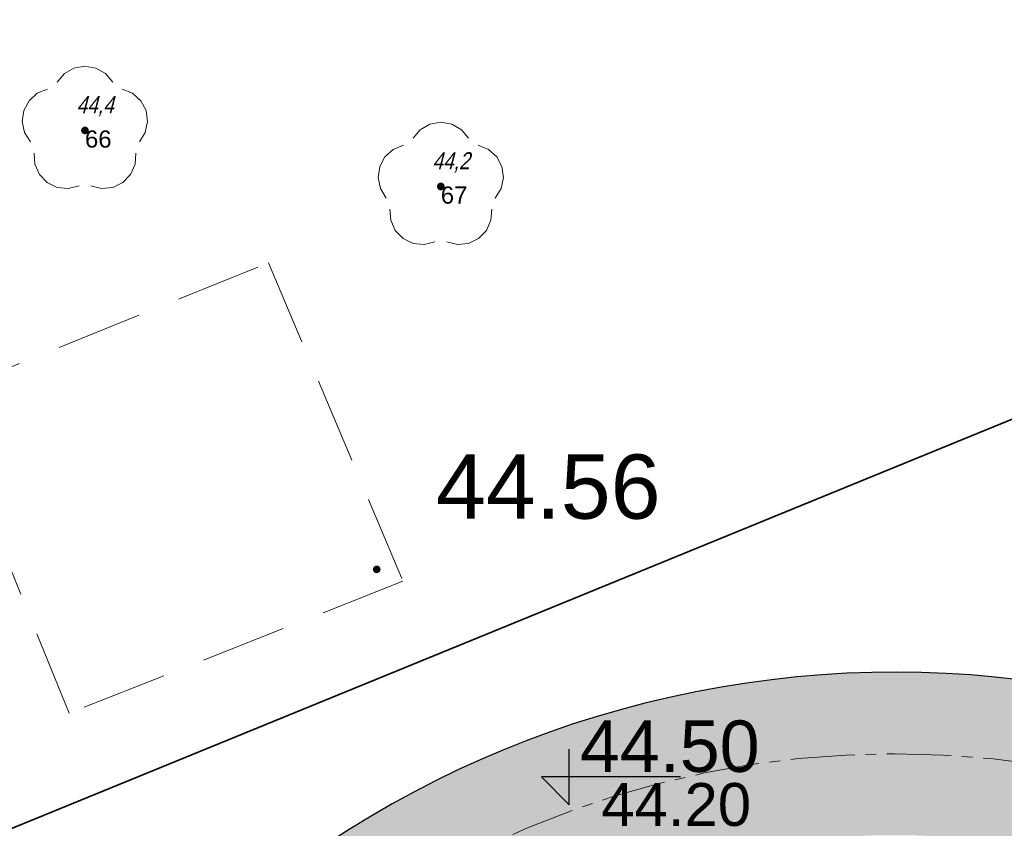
# Model space of a CAD drawing. Header units: metres. Extents: x 0 to 5465380, y 0 to 5925815.
# Tile 72 of 141: x 5463913 to 5463924, y 5925600 to 5925610. Entities that reach past the tile are written whole.
import ezdxf

# ---------------------------------------------------------------- set-up
doc = ezdxf.new("R2010")
doc.units = ezdxf.units.M
doc.linetypes.add('CENTER2', pattern=[1.125, 0.75, -0.125, 0.125, -0.125])
doc.linetypes.add('PRZER2-1', pattern=[3, 2, -1])
for name, color, linetype, lineweight in [('$DR - obrzeże 8x30', 34, 'Continuous', 30), ('$DR - osie ścieżek', 7, 'CENTER2', 15), ('$DR - wyp. chodnik', 44, 'Continuous', 5), ('$DR - zał. mapa', 250, 'Continuous', 0)]:
    doc.layers.add(name, color=color, linetype=linetype, lineweight=lineweight)
for name, color, linetype in [('C-DROGI-SYTUACJA-ETYKIETY', 7, 'Continuous'), ('Punkty', 7, 'Continuous'), ('Rzedne', 7, 'Continuous'), ('Teksty', 7, 'Continuous')]:
    doc.layers.add(name, color=color, linetype=linetype)
for name, color, linetype, lineweight, true_color in [('CC_Beton', 7, 'PRZER2-1', 18, 0x0a0909), ('CC_Drzewa', 7, 'Continuous', 18, 0x008000), ('CC_Ogrodzenie', 7, 'FENCELINE12', 35, 0x0a0909), ('CC_Punkt wysokościowy', 7, 'Continuous', 18, 0x0a0909)]:
    doc.layers.add(name, color=color, linetype=linetype, lineweight=lineweight, true_color=true_color)
doc.styles.add('Arial', font='arial.ttf')
doc.styles.get("Standard").update_dxf_attribs({"font": 'arial.ttf'})
doc.linetypes.add('FENCELINE12', pattern='A,15,-0.1,[133,ltypeshp.shx,S=0.35,R=0,X=-0.35,Y=0],-0.1,1', length=16.2)

# ---------------------------------------------------------------- blocks, each defined once
blk = doc.blocks.new('SPDLP')
blk.add_hatch(color=0).paths.add_polyline_path([(-0.09, 0), (-0.085595, -0.027812), (-0.072812, -0.052901), (-0.052901, -0.072812), (-0.027812, -0.085595), (0, -0.09), (0.027812, -0.085595), (0.052901, -0.072812), (0.072812, -0.052901), (0.085595, -0.027812), (0.09, 0), (0.085595, 0.027812), (0.072812, 0.052901), (0.052901, 0.072812), (0.027812, 0.085595), (0, 0.09), (-0.027812, 0.085595), (-0.052901, 0.072812), (-0.072812, 0.052901), (-0.085595, 0.027812)])
at = {"color": 0}
for points in [[(-0.268652, 1.271938), (-0.048001, 1.40916), (0.20623, 1.462858), (0.463525, 1.426585), (0.693003, 1.304695), (0.867117, 1.11182), (0.964971, 0.871109)], [(-1.292703, 0.137547), (-1.355024, 0.389802), (-1.327532, 0.648184), (-1.213525, 0.881678), (-1.026689, 1.062258), (-0.78945, 1.168249), (-0.530282, 1.186929)], [(1.126667, 0.648554), (1.325358, 0.481106), (1.454989, 0.255912), (1.5, 0), (1.454989, -0.255912), (1.325358, -0.481106), (1.126667, -0.648554)], [(-0.530282, -1.186929), (-0.78945, -1.168249), (-1.026689, -1.062258), (-1.213525, -0.881678), (-1.327532, -0.648184), (-1.355024, -0.389802), (-1.292703, -0.137547)], [(0.964971, -0.871109), (0.867117, -1.11182), (0.693003, -1.304695), (0.463525, -1.426585), (0.20623, -1.462858), (-0.048001, -1.40916), (-0.268652, -1.271938)]]:
    blk.add_lwpolyline(points, dxfattribs=at)
blk = doc.blocks.new('GK.6640.1913.2022 szara')
at = {"layer": 'CC_Punkt wysokościowy'}
blk.add_hatch(color=252, dxfattribs=at).paths.add_polyline_path([(5463916.755, 5925603.12, 1), (5463916.665, 5925603.12, 1)])
at = {"layer": 'CC_Beton', "color": 252, "ltscale": 0.5}
blk.add_lwpolyline([(5463911.615, 5925605.146), (5463915.448, 5925606.698), (5463917.015, 5925602.981), (5463913.12, 5925601.441), (5463911.615, 5925605.146)], dxfattribs=at)
at = {"layer": 'CC_Ogrodzenie', "color": 252, "ltscale": 0.5}
blk.add_lwpolyline([(5463943.971, 5925612.993), (5463910.773, 5925599.411), (5463902.461, 5925619.832), (5463913.419, 5925624.823), (5463912.083, 5925628.161), (5463917.319, 5925630.513), (5463925.108, 5925613.151), (5463941.081, 5925620.082), (5463943.971, 5925612.993)], dxfattribs=at)
at = {"layer": 'Punkty', "color": 252, "lineweight": 35}
for p in [(5463913.305, 5925608.241), (5463917.458, 5925607.587)]:
    blk.add_point(p, dxfattribs=at)
at = {"layer": 'CC_Drzewa', "color": 252, "lineweight": 18, "xscale": 0.5, "yscale": 0.5, "rotation": 90}
for p in [(5463913.305, 5925608.241), (5463917.458, 5925607.587)]:
    blk.add_blockref('SPDLP', p, dxfattribs=at)
at = {"layer": 'CC_Punkt wysokościowy', "color": 252, "lineweight": 0, "style": 'Arial'}
blk.add_text('44.56', height=0.75, dxfattribs=at).set_placement((5463917.401, 5925603.711))
at = {"layer": 'Rzedne', "color": 252, "lineweight": 35, "oblique": 15, "width": 0.8}
for s, p in [('44,4', (5463913.205, 5925608.441, 44.362)), ('44,2', (5463917.358, 5925607.787, 44.227))]:
    blk.add_text(s, height=0.2, dxfattribs=at).set_placement(p)
at = {"layer": 'Teksty', "color": 252, "lineweight": 35}
for s, p in [('66', (5463913.305, 5925608.041, 44.362)), ('67', (5463917.458, 5925607.387, 44.227))]:
    blk.add_text(s, height=0.2, dxfattribs=at).set_placement(p)
blk = doc.blocks.new('kota')
at = {"color": 0, "linetype": 'ByBlock', "lineweight": -2}
for p, q in [((0, 0), (0, 1)), ((2, 0.5), (-0.5, 0.5)), ((-0.5, 0.5), (0, 0))]:
    blk.add_line(p, q, dxfattribs=at)

msp = doc.modelspace()

# ---------------------------------------------------------------- hatches: boundary and pattern name
at = {"layer": '$DR - wyp. chodnik'}
h = msp.add_hatch(dxfattribs=at)
h.set_pattern_fill('AR-SAND', color=256, scale=0.01)
h.set_pattern_definition([(37.5, (500, 0), (-0.01600031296, 0.48941323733), [0, -0.38608, 0, -0.4318, 0, -0.41275]), (7.5, (500, 0), (0.44952328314, 0.71682510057), [0, -0.20828, 0, -0.34798, 0, -0.13335]), (327.5, (499.6876, 0), (0.790992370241, 0.001437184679), [0, -0.127, 0, -0.4572, 0, -0.5969]), (317.5, (499.6876, 0), (0.76355645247, 0.22292932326), [0, -0.0635, 0, -0.29972, 0, -0.3429])])
h.paths.add_polyline_path([(5463958.811, 5925573.433, 1.284126), (5463952.971, 5925595.856), (5463945.622, 5925613.63), (5463944.143, 5925613.018), (5463946.37, 5925607.633, 0.194771), (5463934.37, 5925592.77, 0.959366), (5463910.944, 5925588.139, 1.531072), (5463902.406, 5925567.988), (5463893.559, 5925564.306, 0.384254), (5463887.764, 5925552.083), (5463862.231, 5925541.456), (5463863.153, 5925539.241), (5463888.637, 5925549.847), (5463903.669, 5925513.728), (5463903.08, 5925513.225), (5463904.38, 5925511.705), (5463904.595, 5925511.889), (5463910.657, 5925504.009), (5463924.399, 5925502.717), (5463924.162, 5925500.211), (5463926.552, 5925499.986), (5463926.788, 5925502.493), (5463940.548, 5925501.199), (5463939.758, 5925492.8), (5463941.75, 5925492.612), (5463945.889, 5925536.637, 1.642027), (5463958.177, 5925553.955)])
h.paths.add_polyline_path([(5463914.368, 5925570.584, -0.565703), (5463929.546, 5925559.395), (5463926.129, 5925523.186), (5463905.587, 5925514.846), (5463890.146, 5925551.946, -0.414214), (5463894.404, 5925562.275)], flags=16)
h.paths.add_polyline_path([(5463892.202, 5925579.937, -1), (5463912.302, 5925579.937, -1)], flags=16)
h.paths.add_polyline_path([(5463910.621, 5925571.408, 0.241691), (5463914.061, 5925581.767, 0.332), (5463928.141, 5925579.302), (5463928.394, 5925578.805)], flags=16)
h.paths.add_polyline_path([(5463921.709, 5925573.639), (5463929.394, 5925576.838), (5463944.809, 5925546.509), (5463940.735, 5925503.19), (5463926.976, 5925504.484), (5463932.165, 5925559.475, 0.382129)], flags=16)
h.paths.add_polyline_path([(5463912.703, 5925589.968, -1), (5463932.803, 5925589.968, -1)], flags=16)
h.paths.add_polyline_path([(5463929.85, 5925580.354, 0.111618), (5463933.295, 5925584.342, 0.375671), (5463956.374, 5925560.041), (5463956.18, 5925554.068, 0.258572), (5463946.204, 5925548.178)], flags=16)
h.paths.add_polyline_path([(5463947.101, 5925605.865), (5463951.602, 5925594.979, 0.663307), (5463956.814, 5925573.586), (5463956.436, 5925561.944, -0.732242)], flags=16)
h.paths.add_polyline_path([(5463948.674, 5925585.382, -1), (5463968.774, 5925585.382, -1)], flags=16)
h.paths.add_polyline_path([(5463956.118, 5925552.165), (5463955.923, 5925546.165, 8.05786), (5463957.918, 5925545.968), (5463958.115, 5925552.043, -20.041857)], flags=16)
h.paths.add_polyline_path([(5463926.126, 5925521.027), (5463924.587, 5925504.708), (5463911.711, 5925505.919), (5463906.286, 5925512.971)], flags=16)

# ---------------------------------------------------------------- linework, layer by layer
at = {"layer": '$DR - obrzeże 8x30', "flags": 128}
msp.add_lwpolyline([(5463944.143, 5925613.018), (5463946.37, 5925607.633, 0.194771), (5463934.37, 5925592.77, 0.959366), (5463910.944, 5925588.139, 1.531072), (5463902.406, 5925567.988), (5463893.559, 5925564.306, 0.384254), (5463887.764, 5925552.083), (5463852.927, 5925537.584)], format="xyb", dxfattribs=at)
at = {"layer": '$DR - osie ścieżek'}
msp.add_circle((5463922.753, 5925589.968), 11, dxfattribs=at)

# ---------------------------------------------------------------- block references
at = {"layer": '$DR - zał. mapa'}
msp.add_blockref('GK.6640.1913.2022 szara', (0, 0), dxfattribs=at)
at = {"layer": 'C-DROGI-SYTUACJA-ETYKIETY', "color": 7, "linetype": 'Continuous', "lineweight": -3, "xscale": 0.6500000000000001, "yscale": 0.6500000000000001, "zscale": 0.6500000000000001}
msp.add_blockref('kota', (5463918.956, 5925600.373), dxfattribs=at)

# ---------------------------------------------------------------- texts
at = {"layer": 'C-DROGI-SYTUACJA-ETYKIETY', "color": 1, "linetype": 'Continuous', "lineweight": -3, "insert": (5463919.081, 5925600.748), "char_height": 0.6, "attachment_point": 7}
msp.add_mtext('44.50', dxfattribs=at)
at = {"layer": 'C-DROGI-SYTUACJA-ETYKIETY', "color": 7, "linetype": 'Continuous', "lineweight": -3, "insert": (5463919.331, 5925600.373), "char_height": 0.5, "attachment_point": 4}
msp.add_mtext('44.20', dxfattribs=at)

doc.saveas('drawing.dxf')
